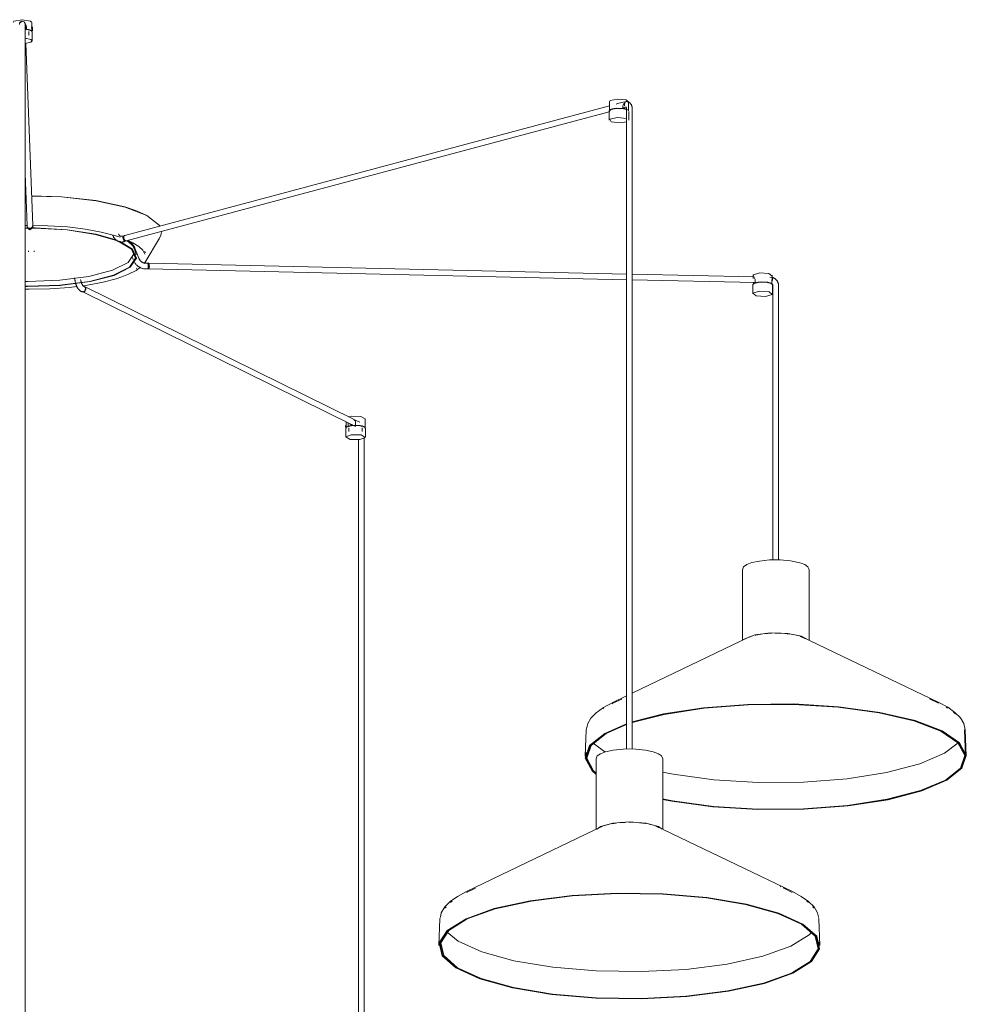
# Model space of a CAD drawing. Header units: millimetres. Extents: x 2868 to 10969, y -1250 to 7939.
# Tile 4 of 15: x 6466 to 7459, y -725 to 309. Entities that reach past the tile are written whole.
import ezdxf

# ---------------------------------------------------------------- set-up
doc = ezdxf.new("R2010")
doc.units = ezdxf.units.MM
doc.layers.add('E-LITE-EQPM', color=7, linetype='Continuous', lineweight=20)

# ---------------------------------------------------------------- blocks, each defined once
blk = doc.blocks.new('68595-7L_ 68596-7L_ 68596-7L  KOMBO400 - 64314-44-7L SAMBA Black_ribbon beige pendant lamp ø450-7L-596359-00 Isometrico PDF')
at = {"layer": 'E-LITE-EQPM', "color": 253, "lineweight": 15, "true_color": 0xaaaaaa}
for p, q in [((3212.4, 307.1), (3214.2, 306.6)), ((3216.1, 302.2), (3215.4, 302.8)), ((3215.6, 299.8), (3215.5, 301.2)), ((3215.5, 301.1), (3215.5, 301.2)), ((3216.3, 301), (3215.5, 300.2)), ((3215.7, 301), (3216, 300.6)), ((3216.1, 300.8), (3216.1, 302.2)), ((3216.8, 301), (3216.3, 301)), ((3216.3, 301), (3216.3, 300.9)), ((3216.8, 301.4), (3216.8, 298.8)), ((3223.3, 301), (3221.8, 301)), ((3223.3, 299.9), (3222.3, 299.9)), ((3222.6, 300.9), (3222.6, 305.9)), ((3215.4, 294.3), (3215.4, 299.8)), ((3215.4, -756.4), (3215.4, 294.3)), ((3216.8, 298.8), (3216.8, 298.5)), ((3219, 291.8), (3219.1, 291.8)), ((3219.5, 292.5), (3219.5, 296.3)), ((3221.8, 297), (3223.3, 297)), ((3223.3, 298.1), (3222.4, 298.1)), ((3222.6, 296.3), (3222.6, 297.1)), ((3222.8, 286.5), (3222.8, 295.6)), ((3223.3, 298.1), (3223.3, 298.4)), ((3223.3, 297.8), (3223.3, 298.1)), ((3223.3, 297.1), (3223.3, 297.3)), ((3223.5, 92.8), (3216.2, 283.9)), ((3216.5, 288.5), (3216.7, 288.6)), ((3829.1, 218.3), (3320.2, 82.2)), ((3828.8, 222.7), (3828.8, 213.1)), ((3843.1, 215.6), (3843.1, 218.1)), ((3846.6, 224.4), (3848.6, 222.5)), ((3848.8, 213.1), (3848.8, 222.7)), ((3321.7, 76.4), (3828.5, 212)), ((3828.5, 212.4), (3828.5, 203.3)), ((3829, 215.9), (3829, 215)), ((3829, 215), (3829, 213)), ((3842.3, 215.4), (3843.1, 215.6)), ((3843, 215.3), (3843, 215.6)), ((3845.4, 215.6), (3843.8, 216.1)), ((3846.9, 215), (3846.9, 209.6)), ((3846.9, 209.6), (3846.9, -456.9)), ((3849.1, 203.3), (3849.1, 212.4)), ((3852.9, 209.6), (3852.9, 215)), ((3852.9, -457), (3852.9, 209.6)), ((3215.4, 147.4), (3217.5, 92.5)), ((3215.4, 123.8), (3216.3, 123.8)), ((3215.4, 123.6), (3216.3, 123.6)), ((3333.2, 107.7), (3342.5, 103.5)), ((3340.2, 104.6), (3339.5, 105)), ((3223.6, 95.2), (3223.6, 96.6)), ((3217.5, 92.7), (3215.4, 92.7)), ((3215.4, 90), (3218.3, 90.1)), ((3215.4, 89.8), (3218.5, 89.8)), ((3217.6, 91.9), (3217.5, 92.6)), ((3217.5, 92.6), (3217.5, 92.1)), ((3217.5, 92.6), (3217.5, 91.7)), ((3217.5, 91.7), (3217.5, 92.1)), ((3218.3, 90.7), (3217.9, 91.2)), ((3219, 90.2), (3218.3, 90.6)), ((3219.7, 89.9), (3219, 90.2)), ((3219.7, 90), (3220.5, 89.9)), ((3219.7, 90), (3220.5, 89.9)), ((3220.5, 89.8), (3219.7, 89.9)), ((3221.2, 89.9), (3220.5, 89.8)), ((3222, 90.2), (3221.2, 89.9)), ((3223.4, 91.9), (3223.1, 91.3)), ((3223.5, 92.3), (3223.5, 92.8)), ((3223.5, 91.9), (3223.5, 92.8)), ((3289.5, 83.3), (3312.6, 76.5)), ((3290.1, 83.6), (3312.2, 77.1)), ((3307.5, 82.8), (3307.6, 82.3)), ((3320, 82.1), (3318.2, 81.5)), ((3320, 82.1), (3319.1, 81.8)), ((3319.4, 78.4), (3319.2, 79.2)), ((3319.7, 77.7), (3319.4, 78.4)), ((3319.5, 78.5), (3319.8, 77.8)), ((3319.5, 78.5), (3319.8, 77.8)), ((3320.1, 77.2), (3319.7, 77.7)), ((3319.8, 77.8), (3320.2, 77.2)), ((3319.8, 77.8), (3320.2, 77.2)), ((3320.6, 76.7), (3320.1, 77.1)), ((3320.1, 75.8), (3321.9, 76.5)), ((3320.2, 77.2), (3320.7, 76.7)), ((3320.2, 77.2), (3320.7, 76.7)), ((3321, 76.4), (3320.6, 76.7)), ((3320.7, 76.7), (3321.2, 76.5)), ((3320.7, 76.7), (3321.2, 76.5)), ((3321, 76.1), (3321.9, 76.5)), ((3321.5, 76.4), (3321.1, 76.4)), ((3327.2, 75.4), (3326.1, 74.5)), ((3341.5, 54.1), (3356.7, 79.2)), ((3219, 65.9), (3219, 65.1)), ((3225, 65.1), (3225, 65.9)), ((3330.8, 66.8), (3330.6, 67.2)), ((3334.9, 58.2), (3330.8, 68.7)), ((3332.2, 61.7), (3330.8, 66.8)), ((3341.6, 64), (3341.2, 65.6)), ((3328.2, 59), (3329, 56.9)), ((3341.5, 54.1), (3340.1, 52.6)), ((3345.1, 53), (3342.8, 53)), ((3345.1, 53), (3343.9, 53)), ((3846.9, 41.7), (3345.2, 53)), ((3345.2, 53), (3345.2, 53)), ((3332.6, 47.7), (3332.2, 47.4)), ((3343, 47), (3345.3, 47)), ((3344.1, 47), (3345.3, 47)), ((3345.1, 47), (3345.3, 47.2)), ((3345.1, 47), (3846.9, 35.7)), ((3345.3, 47.2), (3345.4, 47.5)), ((3345.4, 47.5), (3345.6, 47.9)), ((3345.6, 47.5), (3345.4, 47.2)), ((3345.6, 47.5), (3345.4, 47.2)), ((3345.6, 48), (3345.7, 48.6)), ((3345.7, 47.9), (3345.6, 47.5)), ((3345.7, 47.9), (3345.6, 47.5)), ((3345.7, 48.6), (3345.8, 49.3)), ((3345.8, 48.6), (3345.7, 48)), ((3345.8, 48.6), (3345.7, 48)), ((3345.8, 49.3), (3345.8, 50.1)), ((3345.9, 49.3), (3345.8, 48.6)), ((3345.9, 49.3), (3345.8, 48.6)), ((3345.9, 50.1), (3345.9, 49.3)), ((3345.9, 50.1), (3345.9, 49.3)), ((3980.8, 38.7), (3852.9, 41.6)), ((3267.4, 37.7), (3267.8, 35.1)), ((3852.9, 35.6), (3981.8, 32.7)), ((3979.7, 40.4), (3979.7, 37)), ((3980.2, 39.9), (3979.9, 41)), ((3980, 31.1), (3980, 32.7)), ((3981.8, 35), (3981.8, 32.5)), ((3981.8, 32.5), (3982.7, 32.4)), ((4000.1, 38.1), (3997.4, 38.3)), ((3999, 31.4), (3999.4, 31.4)), ((3999.4, 31.4), (3999.4, 34)), ((3999.7, 37), (3999.7, 40.4)), ((3274.5, 23.4), (3275.6, 23.1)), ((3275, 23.3), (3275.6, 23.1)), ((3275.3, 23.2), (3560.3, -117.3)), ((3275.9, 23), (3275.6, 23.1)), ((3275.9, 23), (3275.6, 23.1)), ((3276.6, 22.9), (3276, 23)), ((3276.6, 22.9), (3276, 23)), ((3277.6, 28.7), (3276.6, 29.1)), ((3277.3, 23.1), (3276.7, 22.9)), ((3277.3, 23.1), (3276.7, 22.9)), ((3277.6, 28.7), (3277.1, 28.9)), ((3277.2, 28.8), (3277.8, 28.6)), ((3277.2, 28.8), (3277.8, 28.6)), ((3278, 23.5), (3277.4, 23.1)), ((3278, 23.5), (3277.4, 23.1)), ((3560.9, -110.9), (3277.9, 28.6)), ((3278, 23.5), (3278.5, 24.1)), ((3278.6, 24.1), (3278.1, 23.5)), ((3278.6, 24.1), (3278.1, 23.5)), ((3279, 24.7), (3278.6, 24.1)), ((3279, 24.7), (3278.6, 24.1)), ((3279.2, 25.5), (3279, 24.7)), ((3279.2, 25.5), (3279, 24.7)), ((3979.4, 30.1), (3979.4, 20.9)), ((4000, 20.9), (4000, 30.1)), ((4000.5, 29.4), (4000.5, 24)), ((4000.5, 24), (4000.5, -258.4)), ((4006.5, 24), (4006.5, 29.4)), ((4006.5, -258.4), (4006.5, 24)), ((3552.4, -113.5), (3552.4, -119.8)), ((3555.1, -108.4), (3558, -107.7)), ((3572.4, -119.8), (3572.4, -110.2)), ((3552, -117.5), (3552.5, -117.5)), ((3552.1, -120.5), (3552.1, -129.6)), ((3552.2, -119.1), (3552.3, -119.4)), ((3552.4, -119.5), (3552.4, -120)), ((3554.5, -118), (3553, -118.8)), ((3554.5, -115.5), (3554.6, -114.5)), ((3554.5, -118), (3554.5, -115.5)), ((3555, -118.3), (3554.5, -118)), ((3555.4, -119.8), (3555.4, -123.6)), ((3557.1, -115.8), (3556.4, -115.9)), ((3557.6, -117.1), (3557.6, -117.6)), ((3559.5, -117.3), (3559.5, -117.2)), ((3562.4, -114.4), (3562.4, -117)), ((3562.4, -117), (3562.9, -117.3)), ((3569.3, -123.6), (3569.3, -119.8)), ((3572.7, -129.6), (3572.7, -120.5)), ((3565.5, -132.2), (3565.5, -987.9)), ((3571.5, -987.9), (3571.5, -130.7)), ((3968.5, -268.7), (3968.5, -342.9)), ((4038.5, -268.7), (4038.1, -267.8)), ((4038.5, -343), (4038.5, -268.7)), ((3976.1, -339.2), (3852.9, -398.3)), ((3975.5, -339.5), (3979.6, -338.1)), ((4002.9, -335.3), (4009.1, -335.4)), ((4021.8, -336.8), (4026.7, -337.9)), ((4029, -338.6), (4029.6, -338.8)), ((4029.6, -338.8), (4034.1, -340.9)), ((4030.7, -338.5), (4037.6, -342.4)), ((4174.8, -408.2), (4031, -339.2)), ((3846.9, -401.2), (3832.3, -408.2)), ((3831.7, -409.4), (3832.6, -408.9)), ((3841.8, -404.5), (3832.6, -408.9)), ((4174.4, -408.9), (4164.9, -404.4)), ((4182.9, -413.5), (4182.3, -413.2)), ((3822.2, -414.7), (3822.8, -414.3)), ((3804.5, -436.9), (3805.4, -433.2)), ((4196.9, -425.1), (4196.7, -424.8)), ((3804.5, -436.9), (3803.5, -464.6)), ((4202.7, -464.6), (4201.7, -436.9)), ((4203.5, -464.6), (4202.5, -436.9)), ((3804.5, -460.7), (3804.3, -464.6)), ((3814.9, -467.3), (3814.9, -541.5)), ((3884.9, -541.6), (3884.9, -467.3)), ((3823.6, -537.4), (3827.8, -536.2)), ((3839.9, -534.3), (3845.9, -534)), ((3849.3, -533.9), (3850.1, -533.9)), ((3850.1, -533.9), (3858.8, -534.2)), ((3870.7, -535.9), (3875.2, -537.1)), ((3822.4, -537.8), (3678.7, -606.7)), ((4021.1, -606.7), (3877.4, -537.8)), ((3688.2, -603.1), (3679, -607.5)), ((4008.7, -601.7), (4008.1, -601.4)), ((4020.8, -607.5), (4011.3, -602.9)), ((3650.9, -635.4), (3649.9, -663.2)), ((3650.9, -635.4), (3651.2, -634.3)), ((4048.9, -635.4), (4048.5, -633.9)), ((4049.9, -663.2), (4048.9, -635.4)), ((3650.9, -659.1), (3650.7, -663.2)), ((4049.1, -663.2), (4048.9, -659.3))]:
    blk.add_line(p, q, dxfattribs=at)
for points in [[(3202.8, 305.9, 0), (3203.8, 307.3, 0), (3212.4, 308.7, 0)], [(3212.4, 307.1, 0), (3209.5, 304.9, 0)], [(3212.4, 307.1, 0), (3211.4, 306.9, 0), (3210.5, 306.4, 0), (3209.8, 305.6, 0), (3209.5, 304.6, 0), (3209.5, 303.7, 0)], [(3212.4, 308.7, 0), (3221.2, 307.3, 0), (3222.3, 306, 0)], [(3212.4, 307.1, 0), (3213.5, 306.9, 0), (3214.4, 306.4, 0), (3215, 305.6, 0), (3215.4, 304.6, 0), (3215.4, 303.6, 0), (3215.4, 303.5, 0)], [(3215.4, 304.6, 0), (3215.8, 304.1, 0), (3216.4, 303.3, 0), (3216.7, 302.3, 0), (3216.8, 301.4, 0)], [(3215.4, 304.3, 0), (3215.5, 302.6, 0), (3215.6, 300.8, 0), (3215.6, 299.8, 0)], [(3215.4, 303.8, 0), (3215.4, 303.8, 0), (3215.4, 303.8, 0), (3215.4, 303.8, 0), (3215.4, 303.7, 0), (3215.4, 303.6, 0), (3215.4, 303.5, 0), (3215.4, 303.4, 0), (3215.4, 303.3, 0), (3215.4, 303.2, 0), (3215.4, 303.1, 0), (3215.4, 303, 0), (3215.4, 302.8, 0), (3215.4, 302.7, 0), (3215.4, 302.5, 0), (3215.4, 302.4, 0), (3215.4, 302.2, 0), (3215.4, 302, 0), (3215.4, 301.8, 0), (3215.4, 301.6, 0), (3215.4, 301.4, 0), (3215.4, 301.2, 0), (3215.4, 301, 0), (3215.4, 300.8, 0), (3215.4, 300.6, 0), (3215.4, 300.4, 0), (3215.4, 300.2, 0), (3215.4, 299.9, 0), (3215.4, 299.8, 0)], [(3216.3, 298.3, 0), (3216.3, 299.6, 0), (3216.3, 301, 0)], [(3216.8, 300.2, 0), (3216.6, 300.7, 0), (3216.5, 301, 0), (3216.4, 301, 0), (3216.4, 300.8, 0)], [(3222.3, 299.6, 0), (3222.4, 300.2, 0), (3222.4, 300.7, 0), (3222.5, 301, 0), (3222.5, 301, 0)], [(3223.3, 301, 0), (3223.3, 299.6, 0), (3223.3, 297.1, 0)], [(3222.8, 295.6, 0), (3222.8, 295.8, 0), (3222.8, 296, 0), (3222.7, 296.1, 0), (3222.6, 296.3, 0), (3222.6, 296.5, 0), (3222.4, 296.6, 0), (3222.3, 296.7, 0), (3222.2, 296.9, 0), (3222, 297, 0), (3221.8, 297.1, 0), (3221.7, 297.2, 0), (3221.5, 297.3, 0), (3221.3, 297.4, 0), (3221, 297.5, 0), (3220.8, 297.6, 0), (3220.6, 297.7, 0), (3220.3, 297.8, 0), (3220.1, 297.9, 0), (3219.8, 298, 0), (3219.5, 298.1, 0), (3219.2, 298.1, 0), (3218.9, 298.2, 0), (3218.6, 298.3, 0), (3218.3, 298.3, 0), (3217.9, 298.4, 0), (3217.6, 298.5, 0), (3217.2, 298.5, 0), (3216.9, 298.6, 0), (3216.5, 298.6, 0), (3216.2, 298.7, 0), (3215.8, 298.7, 0), (3215.4, 298.7, 0)], [(3222.3, 296.9, 0), (3221.8, 297.4, 0), (3216.8, 298.8, 0)], [(3222.6, 297.1, 0), (3222.5, 297.2, 0), (3222.5, 297.7, 0), (3222.4, 298.2, 0), (3222.4, 298.9, 0), (3222.3, 299.6, 0)], [(3215.5, 289.2, 0), (3221.4, 288, 0), (3222.8, 286.5, 0)], [(3222.8, 286.5, 0), (3221.5, 285.1, 0), (3215.7, 283.8, 0)], [(3829, 222.5, 0), (3829.5, 223.7, 0), (3837.3, 225.4, 0), (3846.6, 224.4, 0)], [(3846.4, 222.8, 0), (3841.9, 221.8, 0), (3837.5, 220.6, 0), (3835.8, 220, 0)], [(3843.1, 218.1, 0), (3843.3, 219.1, 0), (3843.6, 219.9, 0), (3844.1, 220.6, 0), (3844.6, 221.2, 0)], [(3847, 222.8, 0), (3846.4, 222.8, 0), (3845.7, 222.5, 0), (3845.2, 221.9, 0), (3844.9, 221, 0), (3844.8, 220, 0), (3844.8, 218.9, 0), (3845.1, 218, 0)], [(3848.2, 222.5, 0), (3847.8, 222.6, 0), (3847.5, 222.7, 0), (3847.2, 222.8, 0), (3846.8, 222.8, 0), (3846.7, 222.8, 0)], [(3852.9, 215, 0), (3852.9, 215.4, 0), (3852.9, 215.7, 0), (3852.9, 216, 0), (3852.8, 216.4, 0), (3852.8, 216.7, 0), (3852.7, 217, 0), (3852.6, 217.3, 0), (3852.5, 217.6, 0), (3852.4, 218, 0), (3852.3, 218.3, 0), (3852.2, 218.6, 0), (3852.1, 218.9, 0), (3851.9, 219.2, 0), (3851.8, 219.5, 0), (3851.6, 219.7, 0), (3851.4, 220, 0), (3851.2, 220.3, 0), (3851, 220.5, 0), (3850.8, 220.8, 0), (3850.6, 221, 0), (3850.3, 221.3, 0), (3850, 221.5, 0), (3849.8, 221.7, 0), (3849.5, 221.9, 0), (3849.2, 222, 0), (3848.9, 222.2, 0), (3848.6, 222.4, 0), (3848.3, 222.5, 0), (3848.2, 222.5, 0)], [(3828.5, 212.4, 0), (3828.5, 212.6, 0), (3828.5, 212.7, 0), (3828.6, 212.9, 0), (3828.7, 213.1, 0), (3828.8, 213.2, 0), (3828.9, 213.4, 0), (3829, 213.5, 0), (3829.2, 213.6, 0), (3829.3, 213.8, 0), (3829.5, 213.9, 0), (3829.7, 214, 0), (3829.9, 214.1, 0), (3830.1, 214.2, 0), (3830.3, 214.3, 0), (3830.5, 214.4, 0), (3830.8, 214.5, 0), (3831, 214.6, 0), (3831.3, 214.7, 0), (3831.5, 214.7, 0), (3831.8, 214.8, 0), (3832.1, 214.9, 0), (3832.4, 215, 0), (3832.7, 215, 0), (3833.1, 215.1, 0), (3833.4, 215.2, 0), (3833.7, 215.2, 0), (3834.1, 215.3, 0), (3834.4, 215.3, 0), (3834.8, 215.4, 0), (3835.2, 215.4, 0), (3835.6, 215.5, 0), (3835.9, 215.5, 0), (3836.3, 215.5, 0), (3836.7, 215.6, 0), (3837.1, 215.6, 0), (3837.5, 215.6, 0), (3837.9, 215.6, 0), (3838.3, 215.6, 0), (3838.7, 215.6, 0), (3839.1, 215.6, 0), (3839.5, 215.6, 0), (3839.9, 215.6, 0), (3840.3, 215.6, 0), (3840.6, 215.6, 0), (3841, 215.5, 0), (3841.4, 215.5, 0), (3841.8, 215.5, 0), (3842.2, 215.4, 0), (3842.6, 215.4, 0), (3842.9, 215.4, 0), (3843.3, 215.3, 0), (3843.6, 215.3, 0), (3844, 215.2, 0), (3844.3, 215.1, 0), (3844.6, 215.1, 0), (3845, 215, 0), (3845.3, 214.9, 0), (3845.6, 214.9, 0), (3845.9, 214.8, 0), (3846.1, 214.7, 0), (3846.4, 214.6, 0), (3846.6, 214.5, 0)], [(3843.1, 215.6, 0), (3835.9, 215.8, 0), (3830.1, 214.5, 0), (3828.9, 212.7, 0)], [(3840.1, 215, 0), (3841.1, 215.3, 0), (3845.2, 216.4, 0), (3846.9, 216.8, 0)], [(3846.2, 216.9, 0), (3846.2, 216.8, 0), (3846.2, 216.8, 0), (3846.2, 216.8, 0), (3846.3, 216.8, 0), (3846.3, 216.8, 0), (3846.3, 216.8, 0), (3846.3, 216.8, 0), (3846.4, 216.7, 0), (3846.4, 216.7, 0), (3846.4, 216.7, 0), (3846.5, 216.6, 0), (3846.5, 216.6, 0), (3846.5, 216.5, 0), (3846.6, 216.5, 0), (3846.6, 216.4, 0), (3846.7, 216.3, 0), (3846.7, 216.2, 0), (3846.7, 216.2, 0), (3846.8, 216.1, 0), (3846.8, 216, 0), (3846.8, 215.9, 0), (3846.8, 215.8, 0), (3846.9, 215.6, 0), (3846.9, 215.5, 0), (3846.9, 215.4, 0), (3846.9, 215.3, 0), (3846.9, 215.2, 0), (3846.9, 215, 0)], [(3847.9, 214, 0), (3847.7, 214.1, 0), (3847.5, 214.2, 0), (3847.3, 214.3, 0), (3847, 214.4, 0), (3846.8, 214.5, 0), (3846.6, 214.5, 0)], [(3830.7, 201.5, 0), (3829.2, 204.3, 0), (3837.3, 206.1, 0), (3846.9, 205, 0)], [(3847.2, 201.6, 0), (3840.3, 200.4, 0), (3830.7, 201.5, 0)], [(3222.3, 123.8, 0), (3253.6, 122.8, 0), (3289.6, 118.8, 0), (3320, 112.2, 0), (3332.4, 108.1, 0)], [(3222.3, 123.6, 0), (3253.8, 122.6, 0), (3290, 118.6, 0), (3320.6, 111.9, 0), (3343.3, 103.1, 0), (3356.1, 92.9, 0), (3356.8, 91.9, 0)], [(3220.5, 88, 0), (3223.4, 90.2, 0), (3223.5, 90.7, 0), (3223.5, 90.8, 0), (3223.5, 91, 0), (3223.6, 91.1, 0), (3223.6, 91.2, 0), (3223.6, 91.4, 0), (3223.6, 91.5, 0), (3223.6, 91.7, 0), (3223.6, 91.8, 0), (3223.6, 92, 0), (3223.6, 92.2, 0), (3223.6, 92.4, 0), (3223.6, 92.6, 0), (3223.6, 92.9, 0), (3223.6, 93.1, 0), (3223.6, 93.4, 0), (3223.6, 93.7, 0), (3223.6, 94, 0), (3223.6, 94.3, 0), (3223.6, 94.6, 0), (3223.6, 94.9, 0), (3223.6, 95.2, 0)], [(3217.5, 92.6, 0), (3217.6, 91.9, 0), (3217.9, 91.3, 0), (3218.3, 90.7, 0), (3219, 90.2, 0), (3219.7, 90, 0)], [(3217.5, 92.6, 0), (3217.6, 91.9, 0), (3217.9, 91.3, 0), (3218.3, 90.7, 0), (3219, 90.2, 0), (3219.7, 90, 0)], [(3220.5, 88, 0), (3217.6, 90.2, 0), (3217.6, 90.6, 0), (3217.5, 90.8, 0), (3217.5, 91, 0), (3217.5, 91.1, 0), (3217.5, 91.2, 0), (3217.5, 91.3, 0), (3217.5, 91.5, 0), (3217.5, 91.6, 0), (3217.5, 91.7, 0)], [(3217.6, 91.4, 0), (3217.6, 91.4, 0), (3217.6, 91.5, 0), (3217.6, 91.5, 0), (3217.6, 91.7, 0), (3217.6, 91.8, 0), (3217.6, 91.9, 0), (3217.6, 92.1, 0), (3217.6, 92.3, 0), (3217.6, 92.5, 0), (3217.6, 92.7, 0), (3217.6, 92.9, 0)], [(3220.5, 89.4, 0), (3219.7, 89.5, 0), (3219, 89.8, 0), (3218.3, 90.2, 0), (3217.9, 90.8, 0), (3217.6, 91.5, 0)], [(3220.5, 89.9, 0), (3221.2, 90, 0), (3222, 90.2, 0), (3222.6, 90.7, 0), (3223.1, 91.3, 0), (3223.4, 91.9, 0), (3223.5, 92.7, 0), (3223.5, 92.8, 0)], [(3220.5, 89.9, 0), (3221.2, 90, 0), (3222, 90.2, 0), (3222.6, 90.7, 0), (3223.1, 91.3, 0), (3223.4, 91.9, 0), (3223.5, 92.7, 0), (3223.5, 92.8, 0)], [(3220.5, 89.4, 0), (3221.2, 89.5, 0), (3222, 89.8, 0), (3222.6, 90.3, 0), (3223.1, 90.8, 0), (3223.4, 91.5, 0)], [(3222.5, 89.8, 0), (3225.8, 89.8, 0), (3259.5, 88, 0), (3289.5, 83.3, 0)], [(3222.8, 90.1, 0), (3225.9, 90.1, 0), (3259.8, 88.2, 0), (3290.1, 83.6, 0)], [(3223.5, 92.8, 0), (3223.5, 92.7, 0), (3223.4, 91.9, 0)], [(3223.4, 91.7, 0), (3223.5, 92.2, 0), (3223.4, 92.7, 0)], [(3315.1, 80.3, 0), (3309.2, 82.3, 0), (3295.4, 85.8, 0), (3278.8, 88.8, 0), (3259.9, 91.1, 0), (3239.2, 92.4, 0), (3223.5, 92.7, 0)], [(3223.5, 91.4, 0), (3223.5, 91.4, 0), (3223.5, 91.5, 0), (3223.5, 91.6, 0), (3223.5, 91.7, 0), (3223.5, 91.8, 0), (3223.5, 91.9, 0)], [(3315.8, 81.5, 0), (3315.6, 81.5, 0), (3315.4, 81.6, 0), (3315.3, 81.7, 0), (3315.1, 81.8, 0), (3315, 81.9, 0), (3314.9, 82, 0), (3314.7, 82.1, 0), (3314.6, 82.2, 0), (3314.4, 82.3, 0), (3314.3, 82.5, 0), (3314.2, 82.6, 0), (3314.1, 82.8, 0), (3313.9, 83, 0), (3313.8, 83.2, 0), (3313.7, 83.4, 0), (3313.6, 83.6, 0), (3313.5, 83.8, 0)], [(3358.6, 86.2, 0), (3358.1, 82, 0), (3354.9, 76.7, 0)], [(3313, 76.3, 0), (3327.3, 67.7, 0), (3331.5, 58.2, 0), (3324.9, 48.9, 0), (3308.3, 40.5, 0), (3283.2, 34, 0), (3252.1, 30, 0), (3218.1, 28.8, 0), (3215.4, 28.8, 0)], [(3314.5, 76.2, 0), (3328.3, 67.8, 0), (3332.5, 58.2, 0), (3325.9, 48.8, 0), (3309.1, 40.3, 0), (3283.8, 33.8, 0), (3252.4, 29.7, 0), (3218.1, 28.5, 0), (3215.4, 28.6, 0)], [(3307.6, 82.3, 0), (3307.8, 81.9, 0), (3308, 81.4, 0), (3308.2, 81, 0), (3308.4, 80.5, 0), (3308.7, 80.1, 0), (3308.9, 79.7, 0), (3309.2, 79.3, 0), (3309.5, 78.9, 0), (3309.8, 78.5, 0), (3310.1, 78.2, 0), (3310.5, 77.8, 0), (3310.8, 77.5, 0), (3311.2, 77.2, 0), (3311.6, 76.9, 0), (3312, 76.7, 0), (3312.4, 76.4, 0), (3312.9, 76.2, 0), (3313.3, 76, 0), (3313.8, 75.8, 0)], [(3313.8, 75.8, 0), (3314.2, 75.7, 0), (3314.7, 75.6, 0), (3315.2, 75.5, 0), (3315.6, 75.4, 0), (3316.1, 75.3, 0), (3316.6, 75.3, 0), (3317.1, 75.3, 0), (3317.6, 75.3, 0), (3318.1, 75.4, 0), (3318.5, 75.5, 0), (3319, 75.5, 0), (3319.5, 75.7, 0), (3319.9, 75.8, 0), (3320.1, 75.8, 0)], [(3318.2, 81.5, 0), (3318, 81.5, 0), (3317.8, 81.4, 0), (3317.6, 81.4, 0), (3317.4, 81.3, 0), (3317.2, 81.3, 0), (3317, 81.3, 0), (3316.8, 81.3, 0), (3316.6, 81.3, 0), (3316.5, 81.3, 0), (3316.3, 81.4, 0), (3316.1, 81.4, 0), (3316, 81.4, 0), (3315.8, 81.5, 0), (3315.8, 81.5, 0)], [(3320.3, 76.2, 0), (3319.8, 76.4, 0), (3319.3, 76.9, 0), (3318.9, 77.5, 0), (3318.5, 78.2, 0), (3318.3, 78.9, 0), (3318.2, 79.7, 0), (3318.2, 80.4, 0), (3318.3, 81, 0), (3318.6, 81.5, 0), (3318.9, 81.8, 0)], [(3319.1, 80, 0), (3319.1, 80.7, 0), (3319.3, 81.3, 0), (3319.6, 81.8, 0), (3319.9, 82.1, 0), (3320.4, 82.2, 0)], [(3320, 82.1, 0), (3319.8, 82.1, 0), (3319.5, 81.8, 0), (3319.2, 81.3, 0), (3319.1, 80.7, 0), (3319.1, 80, 0), (3319.2, 79.2, 0), (3319.5, 78.5, 0)], [(3320, 82.1, 0), (3319.8, 82.1, 0), (3319.5, 81.8, 0), (3319.2, 81.3, 0), (3319.1, 80.7, 0), (3319.1, 80, 0), (3319.2, 79.2, 0), (3319.5, 78.5, 0)], [(3320.3, 76.2, 0), (3320.7, 76.1, 0), (3321, 76.1, 0)], [(3321.2, 76.5, 0), (3321.6, 76.4, 0), (3322.1, 76.5, 0)], [(3321.2, 76.5, 0), (3321.6, 76.4, 0), (3322.1, 76.5, 0)], [(3330.4, 67.6, 0), (3328.5, 71.2, 0), (3324.1, 75.4, 0), (3322.2, 76.5, 0)], [(3330.8, 68.7, 0), (3330.6, 69.2, 0), (3330.4, 69.7, 0), (3330.2, 70.2, 0), (3329.9, 70.7, 0), (3329.6, 71.1, 0), (3329.3, 71.6, 0), (3329, 72, 0), (3328.7, 72.5, 0), (3328.3, 72.9, 0), (3328, 73.3, 0), (3327.6, 73.7, 0), (3327.2, 74, 0), (3326.8, 74.4, 0), (3326.4, 74.7, 0), (3325.9, 75.1, 0), (3325.5, 75.4, 0), (3325, 75.7, 0), (3324.6, 76, 0), (3324.1, 76.2, 0), (3323.6, 76.5, 0), (3323.1, 76.7, 0)], [(3341, 62.6, 0), (3338.9, 66.6, 0), (3334.8, 70.6, 0), (3328.7, 74.6, 0), (3323.7, 76.9, 0)], [(3330.1, 63.1, 0), (3323.7, 53.8, 0), (3307.2, 45.6, 0), (3282.5, 39.1, 0), (3251.8, 35.1, 0), (3218.2, 34, 0), (3215.4, 34, 0)], [(3330.5, 53.7, 0), (3330.8, 53.2, 0), (3331.2, 52.8, 0), (3331.5, 52.3, 0), (3331.8, 51.9, 0), (3332.2, 51.5, 0), (3332.6, 51.1, 0), (3333, 50.7, 0), (3333.4, 50.4, 0), (3333.8, 50, 0), (3334.2, 49.7, 0), (3334.7, 49.4, 0), (3335.1, 49.1, 0), (3335.6, 48.8, 0), (3336.1, 48.6, 0), (3336.6, 48.3, 0), (3337.1, 48.1, 0), (3337.6, 47.9, 0), (3338.1, 47.7, 0), (3338.6, 47.6, 0), (3339.1, 47.4, 0), (3339.6, 47.3, 0), (3340.2, 47.2, 0), (3340.7, 47.1, 0), (3341.2, 47, 0), (3341.8, 47, 0), (3342.3, 47, 0), (3342.8, 47, 0), (3343, 47, 0)], [(3342.8, 53, 0), (3342.5, 53, 0), (3342.2, 53, 0), (3341.9, 53, 0), (3341.6, 53, 0), (3341.3, 53.1, 0), (3341, 53.1, 0), (3340.7, 53.2, 0), (3340.4, 53.3, 0), (3340.1, 53.4, 0), (3339.8, 53.5, 0), (3339.5, 53.6, 0), (3339.2, 53.7, 0), (3338.9, 53.9, 0), (3338.6, 54, 0), (3338.4, 54.2, 0), (3338.1, 54.3, 0), (3337.8, 54.5, 0), (3337.6, 54.7, 0), (3337.3, 54.9, 0), (3337.1, 55.1, 0), (3336.9, 55.3, 0), (3336.6, 55.5, 0), (3336.4, 55.8, 0), (3336.2, 56, 0), (3336, 56.3, 0), (3335.8, 56.5, 0), (3335.7, 56.8, 0), (3335.5, 57.1, 0), (3335.3, 57.3, 0), (3335.2, 57.6, 0), (3335.1, 57.9, 0), (3334.9, 58.2, 0), (3334.9, 58.2, 0)], [(3344.3, 47.1, 0), (3344.5, 47.4, 0), (3344.6, 47.9, 0), (3344.7, 48.5, 0), (3344.7, 49.3, 0), (3344.7, 50, 0), (3344.7, 50.8, 0), (3344.6, 51.5, 0), (3344.5, 52.2, 0), (3344.3, 52.6, 0), (3344.1, 52.9, 0), (3343.9, 53, 0)], [(3345.1, 53, 0), (3345.3, 52.9, 0), (3345.4, 52.7, 0), (3345.6, 52.2, 0), (3345.7, 51.6, 0), (3345.8, 50.9, 0)], [(3345.1, 53, 0), (3345.3, 52.9, 0), (3345.4, 52.7, 0), (3345.6, 52.2, 0), (3345.7, 51.6, 0), (3345.8, 50.9, 0)], [(3345.8, 50.1, 0), (3345.8, 50.9, 0), (3345.8, 51.6, 0), (3345.7, 52.2, 0), (3345.5, 52.7, 0), (3345.4, 52.9, 0)], [(3336.5, 48.8, 0), (3331.9, 45.4, 0), (3323.9, 41.4, 0), (3317.1, 38.7, 0)], [(3344.3, 47.1, 0), (3344.1, 47, 0), (3344.1, 47, 0)], [(3345.4, 47.2, 0), (3345.3, 47, 0), (3345.3, 47, 0)], [(3345.4, 47.2, 0), (3345.3, 47, 0), (3345.3, 47, 0)], [(3979.9, 41, 0), (3986.7, 43, 0), (3996.4, 42.4, 0), (3999.5, 39.8, 0)], [(3274.5, 23.4, 0), (3274.1, 23.6, 0), (3273.8, 23.8, 0), (3273.4, 24, 0), (3273.1, 24.2, 0), (3272.8, 24.5, 0), (3272.5, 24.7, 0), (3272.2, 25, 0), (3271.9, 25.3, 0), (3271.6, 25.6, 0), (3271.4, 25.9, 0), (3271.1, 26.2, 0), (3270.9, 26.6, 0), (3270.7, 26.9, 0), (3270.5, 27.3, 0), (3270.3, 27.6, 0), (3270.1, 28, 0), (3269.9, 28.4, 0), (3269.7, 28.8, 0), (3269.5, 29.2, 0), (3269.3, 29.6, 0), (3269.2, 30, 0), (3269, 30.4, 0), (3268.9, 30.8, 0), (3268.7, 31.3, 0), (3268.6, 31.7, 0), (3268.5, 32.2, 0), (3268.4, 32.6, 0), (3268.2, 33.1, 0), (3268.1, 33.5, 0), (3268, 34, 0), (3267.9, 34.5, 0), (3267.9, 34.9, 0), (3267.8, 35.1, 0)], [(3276.7, 29.1, 0), (3276.7, 29.1, 0), (3276.6, 29.1, 0), (3276.6, 29.1, 0), (3276.5, 29.2, 0), (3276.4, 29.2, 0), (3276.3, 29.3, 0), (3276.3, 29.4, 0), (3276.1, 29.6, 0), (3276, 29.7, 0), (3275.9, 29.9, 0), (3275.8, 30, 0), (3275.7, 30.2, 0), (3275.6, 30.4, 0), (3275.4, 30.7, 0), (3275.3, 30.9, 0), (3275.2, 31.2, 0), (3275.1, 31.4, 0), (3274.9, 31.7, 0), (3274.8, 32, 0), (3274.7, 32.3, 0), (3274.6, 32.6, 0), (3274.5, 33, 0), (3274.4, 33.3, 0), (3274.3, 33.6, 0), (3274.2, 34, 0), (3274.1, 34.3, 0), (3274, 34.7, 0), (3273.9, 35.1, 0), (3273.9, 35.4, 0), (3273.8, 35.8, 0), (3273.8, 36, 0)], [(3275.8, 29.4, 0), (3280.9, 30, 0), (3297.3, 33.1, 0), (3311, 36.7, 0), (3317.1, 38.7, 0)], [(4000, 30.1, 0), (4000, 30.2, 0), (3999.9, 30.4, 0), (3999.9, 30.6, 0), (3999.8, 30.7, 0), (3999.7, 30.9, 0), (3999.6, 31, 0), (3999.5, 31.2, 0), (3999.3, 31.3, 0), (3999.2, 31.4, 0), (3999, 31.5, 0), (3998.8, 31.7, 0), (3998.6, 31.8, 0), (3998.4, 31.9, 0), (3998.2, 32, 0), (3998, 32.1, 0), (3997.7, 32.2, 0), (3997.5, 32.3, 0), (3997.2, 32.3, 0), (3996.9, 32.4, 0), (3996.6, 32.5, 0), (3996.4, 32.6, 0), (3996, 32.7, 0), (3995.7, 32.7, 0), (3995.4, 32.8, 0), (3995.1, 32.9, 0), (3994.7, 32.9, 0), (3994.4, 33, 0), (3994, 33, 0), (3993.7, 33.1, 0), (3993.3, 33.1, 0), (3992.9, 33.1, 0), (3992.5, 33.2, 0), (3992.2, 33.2, 0), (3991.8, 33.2, 0), (3991.4, 33.3, 0), (3991, 33.3, 0), (3990.6, 33.3, 0), (3990.2, 33.3, 0), (3989.8, 33.3, 0), (3989.4, 33.3, 0), (3989, 33.3, 0), (3988.6, 33.3, 0), (3988.2, 33.3, 0), (3987.8, 33.2, 0), (3987.4, 33.2, 0), (3987.1, 33.2, 0), (3986.7, 33.2, 0), (3986.3, 33.1, 0), (3985.9, 33.1, 0), (3985.6, 33, 0), (3985.2, 33, 0), (3984.8, 32.9, 0), (3984.5, 32.9, 0), (3984.2, 32.8, 0), (3983.8, 32.8, 0), (3983.5, 32.7, 0), (3983.2, 32.6, 0), (3982.9, 32.5, 0), (3982.6, 32.5, 0), (3982.3, 32.4, 0), (3982.1, 32.3, 0), (3981.8, 32.2, 0), (3981.6, 32.1, 0), (3981.3, 32, 0), (3981.1, 31.9, 0), (3980.9, 31.8, 0), (3980.7, 31.7, 0), (3980.5, 31.6, 0), (3980.3, 31.5, 0), (3980.2, 31.4, 0), (3980, 31.2, 0), (3979.9, 31.1, 0), (3979.8, 31, 0), (3979.7, 31, 0)], [(3980.9, 37.9, 0), (3981.2, 37.4, 0), (3981.5, 36.8, 0), (3981.8, 36, 0), (3981.8, 35, 0)], [(3999.4, 31.4, 0), (3995.3, 33.1, 0), (3988.1, 33.5, 0), (3981.8, 32.5, 0)], [(3999.4, 34, 0), (3999.5, 34.9, 0), (3999.5, 35.7, 0), (3999.6, 36.3, 0), (3999.7, 36.8, 0)], [(3999.4, 31.8, 0), (3999.5, 31.7, 0), (3999.6, 31.6, 0), (3999.7, 31.5, 0), (3999.8, 31.4, 0), (3999.8, 31.3, 0), (3999.9, 31.2, 0), (4000, 31.1, 0), (4000.1, 31, 0), (4000.1, 30.9, 0), (4000.2, 30.8, 0), (4000.2, 30.7, 0), (4000.3, 30.6, 0), (4000.3, 30.5, 0), (4000.4, 30.4, 0), (4000.4, 30.2, 0), (4000.5, 30.1, 0), (4000.5, 30, 0), (4000.5, 29.9, 0), (4000.5, 29.8, 0), (4000.5, 29.7, 0), (4000.5, 29.6, 0), (4000.5, 29.4, 0), (4000.5, 29.4, 0)], [(4000.1, 38.1, 0), (4000.1, 38.1, 0), (4000.3, 37.9, 0), (4000.3, 37.3, 0), (4000.2, 36.5, 0), (4000.1, 35.5, 0), (3999.8, 34.5, 0), (3999.5, 33.5, 0)], [(4006.5, 29.4, 0), (4006.5, 29.8, 0), (4006.5, 30.1, 0), (4006.5, 30.5, 0), (4006.4, 30.8, 0), (4006.4, 31.2, 0), (4006.3, 31.5, 0), (4006.2, 31.9, 0), (4006.1, 32.2, 0), (4006, 32.5, 0), (4005.8, 32.9, 0), (4005.7, 33.2, 0), (4005.5, 33.5, 0), (4005.4, 33.8, 0), (4005.2, 34.1, 0), (4005, 34.4, 0), (4004.8, 34.7, 0), (4004.6, 35, 0), (4004.4, 35.3, 0), (4004.1, 35.5, 0), (4003.9, 35.8, 0), (4003.6, 36, 0), (4003.4, 36.3, 0), (4003.1, 36.5, 0), (4002.8, 36.7, 0), (4002.5, 36.9, 0), (4002.2, 37.1, 0), (4001.9, 37.3, 0), (4001.6, 37.5, 0), (4001.3, 37.7, 0), (4001, 37.8, 0), (4000.7, 37.9, 0), (4000.3, 38.1, 0), (4000.1, 38.1, 0)], [(3215.4, 25.9, 0), (3219.9, 25.8, 0), (3241.5, 26.2, 0), (3262.1, 27.7, 0), (3269.9, 28.6, 0)], [(3276.2, 23.1, 0), (3275.5, 23.1, 0), (3275, 23.3, 0)], [(3275.3, 23.2, 0), (3275.9, 23, 0), (3276.6, 23, 0)], [(3276.2, 23.1, 0), (3276.9, 23.3, 0), (3277.5, 23.7, 0), (3278.1, 24.2, 0), (3278.5, 24.9, 0), (3278.7, 25.7, 0), (3278.8, 26.4, 0), (3278.7, 27.2, 0), (3278.4, 27.9, 0), (3277.9, 28.4, 0), (3277.3, 28.8, 0), (3277.1, 28.9, 0)], [(3276.6, 23, 0), (3277.3, 23.2, 0), (3278, 23.5, 0)], [(3278.5, 24.1, 0), (3279, 24.7, 0), (3279.2, 25.5, 0), (3279.3, 26.2, 0), (3279.2, 27, 0), (3278.9, 27.7, 0), (3278.5, 28.2, 0), (3277.9, 28.6, 0), (3277.2, 28.8, 0)], [(3278.4, 28.2, 0), (3278.9, 27.7, 0), (3279.2, 27, 0), (3279.3, 26.2, 0), (3279.2, 25.5, 0)], [(3278.4, 28.2, 0), (3278.9, 27.7, 0), (3279.2, 27, 0), (3279.3, 26.2, 0), (3279.2, 25.5, 0)], [(3979.4, 30.1, 0), (3979.4, 30.2, 0), (3979.5, 30.4, 0), (3979.5, 30.6, 0), (3979.6, 30.7, 0), (3979.7, 30.9, 0), (3979.7, 31, 0)], [(3979.6, 21.6, 0), (3986.6, 23.7, 0), (3996.6, 23.1, 0), (3999.8, 20.3, 0)], [(3999.8, 20.3, 0), (3992.8, 18.2, 0), (3982.8, 18.8, 0), (3979.6, 21.6, 0)], [(3558, -107.7, 0), (3568, -107.9, 0), (3572.3, -110.4, 0)], [(3560.4, -111, 0), (3560.7, -111.2, 0), (3561.4, -111.8, 0), (3561.9, -112.6, 0), (3562.3, -113.5, 0), (3562.4, -114.4, 0)], [(3561.9, -111.6, 0), (3564.4, -112.7, 0), (3567, -114, 0)], [(3552.3, -119.8, 0), (3551.8, -117.9, 0), (3552.4, -116.4, 0)], [(3552.1, -120.5, 0), (3552.1, -120.3, 0), (3552.1, -120.1, 0), (3552.2, -119.9, 0), (3552.3, -119.8, 0), (3552.4, -119.6, 0), (3552.5, -119.5, 0), (3552.6, -119.4, 0), (3552.8, -119.2, 0), (3552.9, -119.1, 0), (3553.1, -119, 0), (3553.3, -118.9, 0), (3553.4, -118.8, 0), (3553.7, -118.7, 0), (3553.9, -118.6, 0), (3554.1, -118.5, 0), (3554.3, -118.4, 0), (3554.6, -118.3, 0), (3554.9, -118.2, 0), (3555.1, -118.1, 0), (3555.4, -118, 0), (3555.7, -118, 0), (3556, -117.9, 0), (3556.3, -117.8, 0), (3556.7, -117.7, 0), (3557, -117.7, 0), (3557.3, -117.6, 0), (3557.7, -117.6, 0), (3558, -117.5, 0), (3558.1, -117.5, 0)], [(3557.9, -116.1, 0), (3557.7, -116.5, 0), (3557.6, -117.1, 0)], [(3558.3, -116.1, 0), (3558.1, -117, 0), (3558.2, -117.7, 0)], [(3572.7, -120.5, 0), (3572.6, -120.3, 0), (3572.6, -120.1, 0), (3572.5, -119.9, 0), (3572.5, -119.8, 0), (3572.4, -119.6, 0), (3572.3, -119.5, 0), (3572.1, -119.4, 0), (3572, -119.2, 0), (3571.8, -119.1, 0), (3571.7, -119, 0), (3571.5, -118.9, 0), (3571.3, -118.8, 0), (3571.1, -118.7, 0), (3570.9, -118.6, 0), (3570.6, -118.5, 0), (3570.4, -118.4, 0), (3570.1, -118.3, 0), (3569.9, -118.2, 0), (3569.6, -118.1, 0), (3569.3, -118, 0), (3569, -118, 0), (3568.7, -117.9, 0), (3568.4, -117.8, 0), (3568.1, -117.7, 0), (3567.7, -117.7, 0), (3567.4, -117.6, 0), (3567.1, -117.6, 0), (3566.7, -117.5, 0), (3566.3, -117.5, 0), (3566, -117.4, 0), (3565.6, -117.4, 0), (3565.2, -117.4, 0), (3564.8, -117.3, 0), (3564.4, -117.3, 0), (3564.1, -117.3, 0), (3563.7, -117.3, 0), (3563.3, -117.3, 0), (3562.9, -117.2, 0), (3562.5, -117.2, 0), (3562.1, -117.2, 0), (3561.7, -117.2, 0), (3561.3, -117.3, 0), (3560.9, -117.3, 0), (3560.5, -117.3, 0), (3560.1, -117.3, 0), (3559.7, -117.3, 0), (3559.3, -117.4, 0), (3559, -117.4, 0), (3558.6, -117.4, 0), (3558.2, -117.5, 0), (3558.1, -117.5, 0)], [(3560.2, -117.4, 0), (3559.6, -117.2, 0), (3559, -116.8, 0)], [(3559.8, -117.2, 0), (3561.9, -118.1, 0), (3562.2, -118.3, 0)], [(3562.3, -116.8, 0), (3561.6, -117.2, 0), (3561.1, -117.3, 0)], [(3571, -118.4, 0), (3569.2, -117.7, 0), (3562.4, -117, 0)], [(3566.8, -132.2, 0), (3556.6, -132, 0), (3552.1, -129.4, 0), (3557.9, -127, 0)], [(3557.9, -127, 0), (3568.2, -127.2, 0), (3572.6, -129.8, 0), (3566.8, -132.2, 0)], [(3968.5, -268.7, 0), (3969.8, -265.8, 0), (3973.1, -263.4, 0), (3978.5, -261.3, 0), (3986.5, -259.6, 0), (3996.8, -258.5, 0), (4008.3, -258.4, 0), (4018.9, -259.3, 0), (4027.3, -261, 0), (4030.3, -261.9, 0)], [(4038.1, -267.7, 0), (4037.3, -265.8, 0), (4034, -263.4, 0), (4030.3, -261.9, 0)], [(3969.8, -342.1, 0), (3970.9, -341.2, 0), (3981.5, -337.1, 0), (3998.1, -335, 0), (4016.1, -335.6, 0), (4030.7, -338.5, 0)], [(3981.8, -337.5, 0), (3982.5, -337.4, 0), (3989.9, -336.1, 0)], [(3991.3, -336, 0), (3998.3, -335.4, 0), (3999.3, -335.4, 0)], [(4012.9, -335.7, 0), (4015.6, -335.9, 0), (4018.4, -336.3, 0)], [(3809.5, -424.6, 0), (3815.1, -418.9, 0), (3822.6, -413.4, 0), (3832.3, -408.2, 0)], [(3852.7, -428.6, 0), (3885.6, -420.2, 0), (3927.7, -413.7, 0), (3974.2, -410.1, 0), (4022.4, -409.7, 0), (4069.5, -412.6, 0), (4112.7, -418.5, 0), (4149.7, -427.2, 0), (4178.1, -438, 0), (4196.4, -450.4, 0), (4203.5, -463.7, 0), (4198.9, -477.1, 0)], [(3852.7, -428.9, 0), (3886.1, -420.4, 0), (3928, -413.9, 0), (3974.3, -410.3, 0), (4022.3, -410, 0), (4069.2, -412.8, 0), (4112.3, -418.7, 0), (4149.1, -427.3, 0), (4177.4, -438.1, 0), (4195.6, -450.5, 0), (4202.7, -463.7, 0), (4198.1, -477, 0)], [(3852.8, -428.9, 0), (3886.1, -420.4, 0), (3928, -413.9, 0), (3974.3, -410.3, 0), (4022.3, -410, 0), (4069.2, -412.8, 0), (4112.3, -418.7, 0), (4149.1, -427.3, 0), (4177.4, -438.1, 0), (4195.6, -450.5, 0), (4202.7, -463.7, 0), (4198.1, -477, 0)], [(3852.8, -429.3, 0), (3886.5, -420.6, 0), (3928.3, -414.1, 0), (3974.4, -410.5, 0), (4022.2, -410.2, 0), (4068.9, -413, 0), (4111.9, -418.9, 0), (4148.5, -427.5, 0), (4176.7, -438.2, 0), (4194.8, -450.6, 0), (4201.9, -463.7, 0), (4197.4, -477, 0)], [(4202.5, -436.9, 0), (4201, -430.2, 0), (4197.3, -424.2, 0), (4191.6, -418.5, 0), (4184, -413.1, 0), (4174.8, -408.2, 0)], [(4183.9, -414.1, 0), (4183.5, -413.8, 0), (4183, -413.6, 0)], [(4192.1, -420.2, 0), (4191.1, -419.2, 0), (4190.1, -418.5, 0)], [(3805.5, -432.9, 0), (3806.1, -430.2, 0), (3809.5, -424.6, 0)], [(3808.1, -453.3, 0), (3824, -440.6, 0), (3846.7, -430.6, 0)], [(3808.9, -453.3, 0), (3824.8, -440.7, 0), (3846.7, -431, 0)], [(3808.9, -453.3, 0), (3824.8, -440.7, 0), (3846.7, -431, 0)], [(3809.7, -453.4, 0), (3825.5, -440.8, 0), (3846.7, -431.4, 0)], [(3814.5, -483.4, 0), (3810.7, -479.9, 0), (3803.6, -466.7, 0), (3808.1, -453.3, 0)], [(3814.5, -482.7, 0), (3811.4, -479.9, 0), (3804.4, -466.7, 0), (3808.9, -453.3, 0)], [(3814.6, -482.7, 0), (3811.4, -479.9, 0), (3804.4, -466.7, 0), (3808.9, -453.3, 0)], [(3814.6, -482, 0), (3812.2, -479.8, 0), (3805.2, -466.7, 0), (3809.7, -453.4, 0)], [(3824, -460.1, 0), (3813.2, -451.9, 0), (3812.2, -450.8, 0)], [(4195.1, -450.6, 0), (4180.7, -461.5, 0), (4154.7, -472.6, 0), (4119.9, -481.7, 0), (4078.4, -488.2, 0), (4032.5, -491.7, 0), (3984.9, -492, 0), (3938.5, -489.2, 0), (3895.7, -483.4, 0), (3884.7, -481.2, 0)], [(3814.9, -467.3, 0), (3816.2, -464.3, 0), (3819.4, -462, 0), (3824.9, -459.9, 0), (3832.9, -458.1, 0), (3843.2, -457, 0), (3850.1, -456.9, 0)], [(3884.9, -467.3, 0), (3883.6, -464.3, 0), (3880.3, -462, 0), (3874.9, -459.9, 0), (3866.9, -458.1, 0), (3856.6, -457, 0), (3850.1, -456.9, 0)], [(4198.1, -477, 0), (4182.3, -489.7, 0), (4156.1, -500.9, 0), (4121, -510, 0), (4079.1, -516.5, 0), (4032.8, -520.1, 0), (3984.8, -520.4, 0), (3937.9, -517.6, 0), (3894.8, -511.7, 0), (3884.7, -509.7, 0)], [(4197.4, -477, 0), (4181.6, -489.6, 0), (4155.5, -500.7, 0), (4120.5, -509.8, 0), (4078.8, -516.3, 0), (4032.7, -519.8, 0), (3984.8, -520.2, 0), (3938.1, -517.4, 0), (3895.2, -511.5, 0), (3884.7, -509.4, 0)], [(4198.1, -477, 0), (4182.3, -489.7, 0), (4156.1, -500.9, 0), (4121, -510, 0), (4079.1, -516.5, 0), (4032.8, -520.1, 0), (3984.8, -520.4, 0), (3937.9, -517.6, 0), (3894.8, -511.7, 0), (3884.7, -509.7, 0)], [(4198.9, -477.1, 0), (4183, -489.8, 0), (4156.7, -501, 0), (4121.5, -510.2, 0), (4079.4, -516.7, 0), (4032.9, -520.3, 0), (3984.7, -520.6, 0), (3937.6, -517.8, 0), (3894.3, -511.9, 0), (3884.7, -510, 0)], [(3815.9, -541, 0), (3819.7, -538.3, 0), (3832.6, -534.7, 0), (3850.1, -533.5, 0)], [(3830.9, -535.5, 0), (3833.4, -535.1, 0), (3836.1, -534.7, 0)], [(3850.1, -533.5, 0), (3867.6, -534.8, 0), (3880.3, -538.4, 0), (3884.1, -541.2, 0)], [(3860.4, -534.4, 0), (3866.9, -535.2, 0), (3867.6, -535.3, 0)], [(3820.7, -538.6, 0), (3821, -538.5, 0), (3821.3, -538.4, 0)], [(3877.5, -537.9, 0), (3879, -538.6, 0), (3880.3, -539.3, 0)], [(3692.9, -698.3, 0), (3667.8, -686.8, 0), (3653.3, -674, 0), (3650.2, -660.6, 0), (3658.7, -647.4, 0), (3678.4, -635.1, 0), (3708, -624.5, 0), (3745.8, -616.2, 0), (3789.7, -610.6, 0), (3837.1, -608.2, 0), (3885.2, -608.9, 0), (3931.3, -612.9, 0), (3972.7, -619.8, 0), (4006.9, -629.2, 0)], [(3693.5, -698.1, 0), (3668.5, -686.7, 0), (3654.1, -674, 0), (3651, -660.6, 0), (3659.5, -647.5, 0), (3679, -635.2, 0), (3708.5, -624.7, 0), (3746.2, -616.4, 0), (3789.9, -610.9, 0), (3837.1, -608.4, 0), (3885.1, -609.2, 0), (3931, -613.1, 0), (3972.2, -620, 0), (4006.2, -629.4, 0)], [(3693.5, -698.1, 0), (3668.5, -686.7, 0), (3654.1, -674, 0), (3651, -660.6, 0), (3659.5, -647.5, 0), (3679, -635.2, 0), (3708.5, -624.7, 0), (3746.2, -616.4, 0), (3789.9, -610.9, 0), (3837.1, -608.4, 0), (3885.1, -609.2, 0), (3931, -613.1, 0), (3972.2, -620, 0), (4006.2, -629.4, 0)], [(3651.4, -633.5, 0), (3652.4, -628.8, 0), (3656.1, -622.8, 0), (3661.8, -617.1, 0), (3669.5, -611.7, 0), (3678.7, -606.7, 0)], [(3694.2, -698, 0), (3669.3, -686.6, 0), (3654.9, -673.9, 0), (3651.8, -660.6, 0), (3660.3, -647.5, 0), (3679.7, -635.3, 0), (3709.1, -624.8, 0), (3746.6, -616.6, 0), (3790.2, -611.1, 0), (3837.2, -608.6, 0), (3884.9, -609.4, 0), (3930.7, -613.3, 0), (3971.7, -620.1, 0), (4005.6, -629.5, 0)], [(4048.3, -633, 0), (4047.3, -628.8, 0), (4043.7, -622.8, 0), (4038, -617.1, 0), (4030.3, -611.7, 0), (4021.1, -606.7, 0)], [(3661.9, -618.2, 0), (3662.3, -617.7, 0), (3663.9, -616.7, 0)], [(4037.7, -618, 0), (4037.4, -617.7, 0), (4036, -616.7, 0)], [(3656.4, -624, 0), (3656.7, -623.3, 0), (3657.5, -622.6, 0)], [(4006.9, -629.2, 0), (4032, -640.7, 0), (4046.5, -653.5, 0), (4049.6, -666.9, 0), (4041.1, -680.1, 0), (4021.4, -692.4, 0), (3991.8, -703, 0), (3954, -711.3, 0), (3910.1, -716.9, 0), (3862.7, -719.3, 0), (3814.6, -718.6, 0), (3768.5, -714.6, 0), (3727.1, -707.7, 0), (3692.9, -698.3, 0)], [(4006.2, -629.4, 0), (4031.2, -640.8, 0), (4045.7, -653.6, 0), (4048.8, -666.9, 0), (4040.3, -680.1, 0), (4020.7, -692.3, 0), (3991.3, -702.8, 0), (3953.6, -711.1, 0), (3909.9, -716.7, 0), (3862.7, -719.1, 0), (3814.7, -718.4, 0), (3768.8, -714.4, 0), (3727.6, -707.6, 0), (3693.5, -698.1, 0)], [(4006.2, -629.4, 0), (4031.2, -640.8, 0), (4045.7, -653.6, 0), (4048.8, -666.9, 0), (4040.3, -680.1, 0), (4020.7, -692.3, 0), (3991.3, -702.8, 0), (3953.6, -711.1, 0), (3909.9, -716.7, 0), (3862.7, -719.1, 0), (3814.7, -718.4, 0), (3768.8, -714.4, 0), (3727.6, -707.6, 0), (3693.5, -698.1, 0)], [(4005.6, -629.5, 0), (4030.5, -640.9, 0), (4044.9, -653.6, 0), (4048, -666.9, 0), (4039.5, -680, 0), (4020.1, -692.2, 0), (3990.7, -702.7, 0), (3953.2, -710.9, 0), (3909.6, -716.4, 0), (3862.6, -718.9, 0), (3814.9, -718.1, 0), (3769.1, -714.2, 0), (3728.1, -707.4, 0), (3694.2, -698, 0)], [(4043.4, -624, 0), (4043, -623.3, 0), (4042.2, -622.5, 0)], [(3695, -669.9, 0), (3670.2, -658.6, 0), (3658.4, -649.2, 0)], [(4041.3, -649.3, 0), (4038.6, -652, 0), (4019.2, -664.1, 0), (3990, -674.6, 0), (3952.6, -682.8, 0), (3909.3, -688.3, 0), (3862.5, -690.7, 0), (3815, -690, 0), (3769.5, -686.1, 0), (3728.7, -679.3, 0), (3695, -669.9, 0)]]:
    blk.add_polyline3d(points, dxfattribs=at)

msp = doc.modelspace()

# ---------------------------------------------------------------- block references
at = {"layer": 'E-LITE-EQPM', "color": 253, "lineweight": 15, "true_color": 0xaaaaaa}
msp.add_blockref('68595-7L_ 68596-7L_ 68596-7L  KOMBO400 - 64314-44-7L SAMBA Black_ribbon beige pendant lamp ø450-7L-596359-00 Isometrico PDF', (3255.8, 0), dxfattribs=at)

doc.saveas('drawing.dxf')
